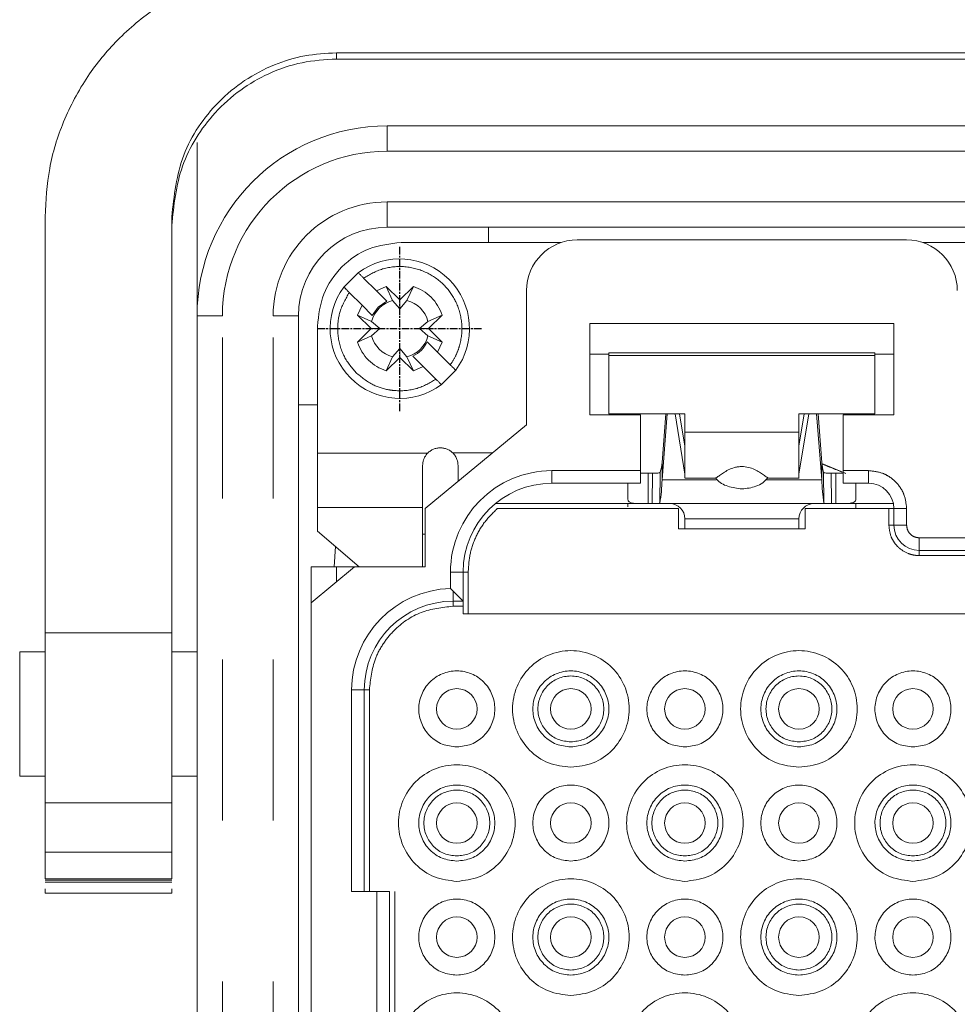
# Model space of a CAD drawing. Header units: millimetres. Extents: x 2665 to 40538, y 289 to 6965.
# Tile 56 of 68: x 10511 to 10585, y 3959 to 4037. Entities that reach past the tile are written whole.
import ezdxf

# ---------------------------------------------------------------- set-up
doc = ezdxf.new("R2010")
doc.units = ezdxf.units.MM
doc.header["$LTSCALE"] = 10
for name, pattern in [('AM_ISO08W050x2', [9, 6, -0.75, 1.5, -0.75]), ('CENTER2', [1.125, 0.75, -0.125, 0.125, -0.125]), ('PHANTOM', [12.7, 6.35, -1.27, 1.27, -1.27, 1.27, -1.27])]:
    doc.linetypes.add(name, pattern=pattern)
doc.layers.add('CEN', color=1, linetype='CENTER2', lineweight=25)
doc.layers.add('LineThick', color=7, linetype='Continuous', lineweight=13)

# ---------------------------------------------------------------- blocks, each defined once
blk = doc.blocks.new('ADSFASDF')
at = {"layer": 'CEN', "linetype": 'AM_ISO08W050x2', "ltscale": 0.01}
for p, q in [((5733.174, -11481.647), (5733.174, -11468.65)), ((5726.675, -11475.149), (5739.672, -11475.149))]:
    blk.add_line(p, q, dxfattribs=at)
blk = doc.blocks.new('VIEW CCC')
at = {"color": 7, "linetype": 'Continuous', "lineweight": 15}
for p, q in [((53852.544, 1218.738), (53916.544, 1218.738)), ((53852.544, 1218.251), (53916.544, 1218.251)), ((53856.544, 1212.98), (53912.544, 1212.98)), ((53841.544, 1197.98), (53841.544, 1211.667)), ((53829.544, 1205.807), (53829.544, 1172.974)), ((53839.544, 1172.974), (53839.544, 1205.807)), ((53912.544, 1204.98), (53856.544, 1204.98)), ((53864.544, 1203.78), (53864.544, 1204.98)), ((53897.544, 1203.98), (53871.544, 1203.98)), ((53870.244, 1203.78), (53857.644, 1203.78)), ((53870.244, 1203.763), (53870.244, 1203.78)), ((53898.844, 1203.78), (53898.844, 1203.763)), ((53911.444, 1203.78), (53898.844, 1203.78)), ((53853.131, 1200.262), (53854.262, 1201.393)), ((53854.692, 1200.964), (53855.701, 1199.955)), ((53855.701, 1199.955), (53856.474, 1200.312)), ((53856.474, 1200.312), (53857.544, 1199.243)), ((53856.474, 1200.312), (53856.98, 1199.204)), ((53857.544, 1199.243), (53858.614, 1200.312)), ((53858.108, 1199.204), (53858.614, 1200.312)), ((53854.569, 1198.823), (53853.56, 1199.832)), ((53855.701, 1199.955), (53856.508, 1199.148)), ((53867.544, 1199.98), (53867.544, 1189.38)), ((53854.212, 1198.05), (53854.569, 1198.823)), ((53855.376, 1198.016), (53854.569, 1198.823)), ((53855.845, 1198.679), (53855.376, 1198.016)), ((53856.508, 1199.148), (53855.845, 1198.679)), ((53856.98, 1199.204), (53857.544, 1198.543)), ((53857.544, 1199.243), (53857.544, 1198.543)), ((53857.544, 1198.543), (53858.108, 1199.204)), ((53841.544, 1081.98), (53841.544, 1197.98)), ((53849.544, 1197.98), (53849.544, 1081.98)), ((53855.282, 1196.98), (53854.212, 1198.05)), ((53855.32, 1197.544), (53854.212, 1198.05)), ((53860.877, 1198.05), (53859.768, 1197.544)), ((53860.877, 1198.05), (53859.807, 1196.98)), ((53851.044, 1187.162), (53851.044, 1197.18)), ((53854.212, 1195.91), (53855.282, 1196.98)), ((53855.282, 1196.98), (53855.981, 1196.98)), ((53855.981, 1196.98), (53855.32, 1197.544)), ((53855.32, 1196.416), (53855.981, 1196.98)), ((53859.768, 1197.544), (53859.107, 1196.98)), ((53859.107, 1196.98), (53859.768, 1196.416)), ((53859.807, 1196.98), (53859.107, 1196.98)), ((53859.807, 1196.98), (53860.877, 1195.91)), ((53872.544, 1197.38), (53896.544, 1197.38)), ((53872.544, 1190.18), (53872.544, 1197.38)), ((53896.544, 1197.38), (53896.544, 1190.18)), ((53854.212, 1195.91), (53855.32, 1196.416)), ((53859.768, 1196.416), (53860.877, 1195.91)), ((53857.544, 1195.417), (53856.98, 1194.756)), ((53857.544, 1194.717), (53857.544, 1195.417)), ((53858.108, 1194.756), (53857.544, 1195.417)), ((53859.712, 1195.943), (53860.519, 1195.136)), ((53860.877, 1195.91), (53860.519, 1195.136)), ((53856.98, 1194.756), (53856.474, 1193.647)), ((53857.544, 1194.717), (53856.474, 1193.647)), ((53858.614, 1193.647), (53857.544, 1194.717)), ((53858.614, 1193.647), (53858.108, 1194.756)), ((53859.388, 1194.005), (53858.581, 1194.812)), ((53860.519, 1195.136), (53861.528, 1194.127)), ((53872.544, 1194.98), (53874.044, 1194.98)), ((53874.044, 1194.96), (53872.544, 1194.96)), ((53874.044, 1195.082), (53874.044, 1194.852)), ((53874.044, 1195.082), (53895.044, 1195.082)), ((53874.044, 1190.273), (53874.044, 1194.852)), ((53874.044, 1194.852), (53895.044, 1194.852)), ((53895.044, 1195.082), (53895.044, 1194.852)), ((53895.044, 1194.98), (53896.544, 1194.98)), ((53896.544, 1194.96), (53895.044, 1194.96)), ((53895.044, 1194.852), (53895.044, 1190.273)), ((53859.388, 1194.005), (53858.614, 1193.647)), ((53860.397, 1192.996), (53859.388, 1194.005)), ((53861.958, 1193.698), (53860.826, 1192.566)), ((53849.544, 1190.98), (53851.044, 1190.98)), ((53876.544, 1190.18), (53872.544, 1190.18)), ((53880.044, 1190.273), (53874.044, 1190.273)), ((53875.544, 1190.18), (53875.544, 1190.273)), ((53876.544, 1185.78), (53876.544, 1190.18)), ((53878.24, 1185.056), (53878.645, 1190.273)), ((53878.538, 1190.273), (53878.24, 1186.433)), ((53879.268, 1190.273), (53880.044, 1185.492)), ((53880.043, 1187.709), (53879.627, 1190.273)), ((53880.044, 1188.808), (53880.044, 1190.273)), ((53895.044, 1190.273), (53889.044, 1190.273)), ((53889.044, 1190.273), (53889.044, 1188.808)), ((53889.044, 1185.492), (53889.82, 1190.273)), ((53889.462, 1190.273), (53889.046, 1187.709)), ((53890.443, 1190.273), (53890.849, 1185.056)), ((53890.849, 1186.433), (53890.55, 1190.273)), ((53892.544, 1190.18), (53892.544, 1185.78)), ((53896.544, 1190.18), (53892.544, 1190.18)), ((53893.544, 1190.273), (53893.544, 1190.18)), ((53867.544, 1189.38), (53859.544, 1182.78)), ((53851.044, 1182.88), (53851.044, 1187.162)), ((53859.344, 1182.88), (53859.344, 1186.18)), ((53878.24, 1186.433), (53878.24, 1185.056)), ((53880.044, 1186.596), (53880.044, 1185.492)), ((53889.044, 1185.492), (53889.044, 1186.596)), ((53890.849, 1186.433), (53890.849, 1185.056)), ((53876.544, 1184.78), (53876.544, 1185.78)), ((53877.144, 1185.58), (53877.5, 1185.58)), ((53891.589, 1185.58), (53891.944, 1185.58)), ((53892.544, 1185.78), (53892.544, 1184.78)), ((53869.544, 1184.78), (53876.544, 1184.78)), ((53880.037, 1185.192), (53882.46, 1185.192)), ((53886.634, 1185.192), (53889.052, 1185.192)), ((53892.544, 1184.78), (53894.544, 1184.78)), ((53865.09, 1183.18), (53877.144, 1183.18)), ((53877.471, 1183.18), (53877.144, 1183.18)), ((53891.618, 1183.18), (53877.471, 1183.18)), ((53891.944, 1183.18), (53891.618, 1183.18)), ((53891.944, 1183.18), (53896.504, 1183.18)), ((53851.044, 1182.88), (53851.044, 1181.014)), ((53859.344, 1178.18), (53859.344, 1182.88)), ((53859.544, 1182.78), (53859.544, 1178.18)), ((53865.236, 1182.78), (53879.544, 1182.78)), ((53879.544, 1182.78), (53879.544, 1181.18)), ((53889.544, 1181.18), (53889.544, 1182.78)), ((53889.544, 1182.78), (53896.144, 1182.78)), ((53896.144, 1182.78), (53896.544, 1182.78)), ((53896.544, 1182.78), (53896.544, 1181.48)), ((53880.044, 1181.98), (53880.044, 1181.18)), ((53889.044, 1181.18), (53889.044, 1181.98)), ((53851.044, 1181.014), (53854.344, 1178.18)), ((53859.344, 1180.78), (53859.544, 1180.78)), ((53879.544, 1181.18), (53889.544, 1181.18)), ((53880.044, 1181.18), (53889.044, 1181.18)), ((53852.462, 1179.796), (53852.358, 1178.18)), ((53898.544, 1179.48), (53903.544, 1179.48)), ((53850.544, 1175.355), (53853.968, 1178.18)), ((53852.544, 1178.18), (53850.544, 1178.18)), ((53850.544, 1178.18), (53850.544, 1175.355)), ((53853.968, 1178.18), (53852.544, 1178.18)), ((53859.544, 1178.18), (53853.968, 1178.18)), ((53862.544, 1175.48), (53862.544, 1177.78)), ((53850.544, 1104.605), (53850.544, 1175.355)), ((53861.744, 1175.48), (53862.544, 1175.48)), ((53862.544, 1174.48), (53862.544, 1175.08)), ((53906.544, 1174.48), (53862.544, 1174.48)), ((53829.544, 1172.974), (53839.544, 1172.974)), ((53829.544, 1172.974), (53829.544, 1159.585)), ((53839.544, 1172.974), (53839.544, 1159.585)), ((53829.544, 1171.48), (53827.544, 1171.48)), ((53827.544, 1161.68), (53827.544, 1171.48)), ((53841.544, 1171.48), (53839.544, 1171.48)), ((53854.744, 1152.58), (53854.744, 1168.48)), ((53827.544, 1161.68), (53829.544, 1161.68)), ((53839.544, 1161.68), (53841.544, 1161.68)), ((53829.544, 1159.585), (53839.544, 1159.585)), ((53839.544, 1155.676), (53829.544, 1155.676)), ((53829.544, 1153.583), (53839.544, 1153.583)), ((53829.544, 1153.583), (53829.544, 1153.567)), ((53839.544, 1153.567), (53829.544, 1153.567)), ((53839.544, 1153.478), (53829.544, 1153.478)), ((53839.544, 1153.567), (53839.544, 1153.583)), ((53839.544, 1153.327), (53829.544, 1153.327)), ((53829.544, 1152.456), (53829.544, 1152.778)), ((53839.544, 1152.778), (53839.544, 1152.456)), ((53839.544, 1152.456), (53829.544, 1152.456)), ((53855.744, 1152.58), (53853.744, 1152.58)), ((53856.744, 1127.38), (53856.744, 1152.58))]:
    blk.add_line(p, q, dxfattribs=at)
at = {"color": 8, "linetype": 'PHANTOM', "lineweight": 0}
for p, q in [((53852.544, 1218.738), (53852.544, 1218.251)), ((53856.544, 1210.98), (53856.544, 1212.98)), ((53912.544, 1210.98), (53856.544, 1210.98)), ((53856.544, 1204.98), (53856.544, 1206.98)), ((53856.544, 1206.98), (53912.544, 1206.98)), ((53843.544, 1197.98), (53841.544, 1197.98)), ((53843.544, 1081.98), (53843.544, 1197.98)), ((53847.544, 1081.98), (53847.544, 1197.98)), ((53847.544, 1197.98), (53849.544, 1197.98)), ((53880.044, 1188.808), (53889.044, 1188.808)), ((53859.743, 1187.16), (53851.044, 1187.162)), ((53861.728, 1187.178), (53864.878, 1187.18)), ((53890.862, 1186.337), (53892.694, 1185.591)), ((53869.544, 1185.78), (53876.544, 1185.78)), ((53869.544, 1185.78), (53869.544, 1184.78)), ((53877.144, 1185.58), (53877.144, 1183.18)), ((53877.471, 1183.18), (53877.5, 1185.58)), ((53878.07, 1183.217), (53878.099, 1185.654)), ((53890.99, 1185.654), (53891.019, 1183.217)), ((53891.589, 1185.58), (53891.618, 1183.18)), ((53891.944, 1183.18), (53891.944, 1185.58)), ((53892.544, 1185.78), (53894.544, 1185.78)), ((53894.544, 1185.78), (53894.544, 1184.78)), ((53878.24, 1185.056), (53882.506, 1185.056)), ((53886.438, 1185.056), (53890.849, 1185.056)), ((53859.344, 1182.88), (53851.044, 1182.88)), ((53896.144, 1181.48), (53896.144, 1182.78)), ((53897.544, 1182.78), (53896.544, 1182.78)), ((53897.544, 1182.78), (53897.544, 1181.48)), ((53880.044, 1181.98), (53889.044, 1181.98)), ((53896.544, 1181.48), (53896.144, 1181.48)), ((53897.544, 1181.48), (53896.544, 1181.48)), ((53898.544, 1180.48), (53903.544, 1180.48)), ((53898.544, 1179.48), (53898.544, 1180.48)), ((53898.544, 1179.08), (53898.544, 1179.48)), ((53898.544, 1179.08), (53903.544, 1179.08)), ((53852.544, 1177.005), (53852.544, 1178.18)), ((53861.544, 1176.477), (53861.544, 1177.78)), ((53861.544, 1177.78), (53862.544, 1177.78)), ((53862.544, 1177.78), (53862.944, 1177.78)), ((53862.944, 1174.48), (53862.944, 1177.78)), ((53861.744, 1175.48), (53861.744, 1176.28)), ((53861.744, 1175.08), (53861.744, 1175.48)), ((53861.744, 1175.08), (53862.544, 1175.08)), ((53853.744, 1168.48), (53854.744, 1168.48)), ((53853.744, 1152.58), (53853.744, 1168.48)), ((53854.744, 1168.48), (53855.144, 1168.48)), ((53855.144, 1168.48), (53855.144, 1152.58)), ((53855.744, 1127.38), (53855.744, 1152.58)), ((53857.144, 1152.58), (53857.144, 1127.38))]:
    blk.add_line(p, q, dxfattribs=at)
at = {"color": 7, "linetype": 'Continuous', "lineweight": 15, "flags": 128}
blk.add_lwpolyline([(53861.744, 1176.28), (53861.931, 1176.093), (53862.103, 1175.921), (53862.253, 1175.771), (53862.377, 1175.647), (53862.469, 1175.555), (53862.525, 1175.499), (53862.544, 1175.48)], dxfattribs=at)
at = {"color": 7, "linetype": 'Continuous', "lineweight": 15}
for centre in [(53862.044, 1166.98), (53871.044, 1166.98), (53880.044, 1166.98), (53889.044, 1166.98), (53898.044, 1166.98), (53862.044, 1157.98), (53871.044, 1157.98), (53880.044, 1157.98), (53889.044, 1157.98), (53898.044, 1157.98), (53862.044, 1148.98), (53871.044, 1148.98), (53880.044, 1148.98), (53889.044, 1148.98), (53898.044, 1148.98)]:
    blk.add_circle(centre, 1.6, dxfattribs=at)
for centre, radius, start, end in [((53856.544, 1197.98), 15, 90, 180), ((53856.544, 1197.98), 7, 90, 180), ((53871.544, 1199.98), 4, 90, 180), ((53897.544, 1199.98), 4, 0, 90), ((53857.544, 1196.98), 5.5, 323.3636, 126.6364), ((53857.544, 1196.98), 5.5, 143.3636, 306.6364), ((53857.544, 1196.98), 2.294, 104.23528, 165.76472), ((53857.544, 1196.98), 2.294, 14.23528, 75.76472), ((53857.544, 1196.98), 2.294, 194.23528, 255.76472), ((53857.544, 1196.98), 2.294, 284.23528, 345.76472), ((53874.259, 1186.753), 3.994, 344.03427, 355.40314), ((53894.829, 1186.753), 3.994, 184.59686, 195.96573), ((53869.544, 1177.78), 7, 90, 180), ((53865.752, 1185.286), 12.49, 350.46908, 358.94725), ((53903.337, 1185.286), 12.49, 181.05275, 189.53092), ((53894.544, 1182.78), 2, 0, 90), ((53878.844, 1181.98), 1.2, 0, 90), ((53890.244, 1181.98), 1.2, 90, 180), ((53898.544, 1181.48), 2, 180, 270), ((53861.744, 1168.48), 7, 90, 180)]:
    blk.add_arc(centre, radius, start, end, dxfattribs=at)
at = {"color": 8, "linetype": 'PHANTOM', "lineweight": 0}
for centre, radius, start in [((53856.544, 1197.98), 13, 90), ((53856.544, 1197.98), 9, 90), ((53869.544, 1177.78), 8, 90), ((53861.744, 1168.48), 8, 91.43254)]:
    blk.add_arc(centre, radius, start, 180, dxfattribs=at)
blk.add_ellipse((53894.309, 1190.98), major_axis=(32.881, -13.066), ratio=0.158979, start_param=4.670745, end_param=4.727634, dxfattribs=at)
at = {"color": 7, "linetype": 'Continuous', "lineweight": 15}
for points, knots in [([(53849.544, 1225.701), (53848.219, 1225.625), (53845.549, 1225.472), (53841.746, 1224.259), (53838.83, 1222.694), (53836.723, 1221.12), (53834.822, 1219.376), (53832.743, 1216.834), (53830.927, 1213.404), (53829.759, 1209.639), (53829.616, 1207.085), (53829.544, 1205.807)], [0, 0, 0, 0, 0.123981, 0.249873, 0.37168, 0.435736, 0.500059, 0.618293, 0.750024, 0.874909, 1, 1, 1, 1]), ([(53839.544, 1205.807), (53839.73, 1207.467), (53840.101, 1210.786), (53842.578, 1214.399), (53845.237, 1216.62), (53847.563, 1217.834), (53850.028, 1218.602), (53851.707, 1218.693), (53852.544, 1218.738)], [0, 0, 0, 0, 0.249455, 0.498864, 0.628776, 0.757886, 0.879172, 1, 1, 1, 1]), ([(53839.544, 1205.108), (53839.708, 1206.7), (53840.035, 1209.882), (53842.304, 1213.511), (53844.866, 1215.827), (53847.193, 1217.181), (53849.774, 1218.079), (53851.631, 1218.194), (53852.544, 1218.251)], [0, 0, 0, 0, 0.249786, 0.499352, 0.629462, 0.749739, 0.876994, 1, 1, 1, 1]), ([(53857.644, 1203.78), (53856.779, 1203.681), (53855.05, 1203.482), (53852.868, 1201.956), (53851.342, 1199.774), (53851.143, 1198.045), (53851.044, 1197.18)], [0, 0, 0, 0, 0.2499988, 0.4999992, 0.7499916, 1, 1, 1, 1]), ([(53854.262, 1201.393), (53854.268, 1201.388), (53854.279, 1201.378), (53854.354, 1201.304), (53854.437, 1201.221), (53854.513, 1201.144), (53854.599, 1201.057), (53854.66, 1200.995), (53854.692, 1200.964)], [0, 0, 0, 0, 0.224567, 0.465508, 0.592714, 0.724183, 0.859981, 1, 1, 1, 1]), ([(53853.56, 1199.832), (53853.529, 1199.863), (53853.469, 1199.923), (53853.362, 1200.03), (53853.27, 1200.123), (53853.2, 1200.192), (53853.146, 1200.247), (53853.137, 1200.256), (53853.131, 1200.262)], [0, 0, 0, 0, 0.139061, 0.269069, 0.500909, 0.62811, 0.758394, 1, 1, 1, 1]), ([(53858.614, 1200.312), (53858.872, 1200.21), (53859.388, 1200.004), (53860.04, 1199.475), (53860.569, 1198.824), (53860.774, 1198.308), (53860.877, 1198.05)], [0, 0, 0, 0, 0.249998, 0.499999, 0.750015, 1, 1, 1, 1]), ([(53856.474, 1193.647), (53856.216, 1193.75), (53855.7, 1193.956), (53855.049, 1194.485), (53854.52, 1195.136), (53854.314, 1195.652), (53854.212, 1195.91)], [0, 0, 0, 0, 0.249989, 0.499991, 0.749979, 1, 1, 1, 1]), ([(53858.581, 1194.812), (53858.818, 1194.952), (53859.292, 1195.232), (53859.572, 1195.706), (53859.712, 1195.943)], [0, 0, 0, 0, 0.499982, 1, 1, 1, 1]), ([(53861.528, 1194.127), (53861.559, 1194.096), (53861.62, 1194.036), (53861.726, 1193.93), (53861.819, 1193.837), (53861.888, 1193.767), (53861.943, 1193.713), (53861.952, 1193.704), (53861.958, 1193.698)], [0, 0, 0, 0, 0.139054, 0.2691299, 0.5009022, 0.6281543, 0.7584214, 1, 1, 1, 1]), ([(53860.826, 1192.566), (53860.821, 1192.571), (53860.809, 1192.582), (53860.735, 1192.656), (53860.652, 1192.739), (53860.576, 1192.816), (53860.489, 1192.903), (53860.428, 1192.964), (53860.397, 1192.996)], [0, 0, 0, 0, 0.2246, 0.465498, 0.592777, 0.724274, 0.859995, 1, 1, 1, 1]), ([(53880.044, 1188.808), (53880.044, 1188.502), (53880.044, 1187.889), (53880.044, 1187.045), (53880.044, 1186.316), (53880.044, 1185.739), (53880.044, 1185.361), (53880.044, 1185.184), (53880.044, 1185.21), (53880.044, 1185.216)], [0, 0, 0, 0, 0.157565, 0.315145, 0.472708, 0.630286, 0.78784, 0.945416, 1, 1, 1, 1]), ([(53889.044, 1185.216), (53889.044, 1185.21), (53889.044, 1185.184), (53889.044, 1185.361), (53889.044, 1185.739), (53889.044, 1186.316), (53889.044, 1187.045), (53889.044, 1187.889), (53889.044, 1188.502), (53889.044, 1188.808)], [0, 0, 0, 0, 0.054584, 0.21216, 0.369714, 0.527292, 0.684855, 0.842435, 1, 1, 1, 1]), ([(53880.044, 1187.602), (53880.044, 1187.601), (53880.044, 1187.599), (53880.044, 1187.667), (53880.044, 1187.709)], [0, 0, 0, 0, 0.395242, 1, 1, 1, 1]), ([(53889.045, 1187.709), (53889.045, 1187.667), (53889.045, 1187.599), (53889.045, 1187.601), (53889.045, 1187.602)], [0, 0, 0, 0, 0.604758, 1, 1, 1, 1]), ([(53859.344, 1186.18), (53859.358, 1186.33), (53859.386, 1186.63), (53859.564, 1186.96), (53859.705, 1187.116), (53859.744, 1187.159)], [0, 0, 0, 0, 0.419455, 0.839222, 1, 1, 1, 1]), ([(53859.744, 1187.159), (53859.813, 1187.222), (53859.95, 1187.347), (53860.199, 1187.478), (53860.466, 1187.564), (53860.651, 1187.574), (53860.744, 1187.58)], [0, 0, 0, 0, 0.249981, 0.499985, 0.74999, 1, 1, 1, 1]), ([(53860.744, 1187.58), (53860.835, 1187.575), (53861.017, 1187.564), (53861.278, 1187.482), (53861.522, 1187.357), (53861.659, 1187.237), (53861.727, 1187.177)], [0, 0, 0, 0, 0.250012, 0.500016, 0.750027, 1, 1, 1, 1]), ([(53861.728, 1187.178), (53861.796, 1187.101), (53861.933, 1186.947), (53862.1, 1186.608), (53862.127, 1186.343), (53862.144, 1186.18)], [0, 0, 0, 0, 0.276209, 0.552006, 1, 1, 1, 1]), ([(53862.144, 1186.18), (53862.144, 1185.743), (53862.144, 1185.281), (53862.144, 1184.943), (53862.144, 1184.925)], [0, 0, 0, 0, 0.9454775, 1, 1, 1, 1]), ([(53882.46, 1185.199), (53882.486, 1185.206), (53882.541, 1185.221), (53882.755, 1185.382), (53883.061, 1185.6), (53883.453, 1185.839), (53883.867, 1186.01), (53884.247, 1186.093), (53884.446, 1186.101), (53884.544, 1186.105)], [0, 0, 0, 0, 0.170729, 0.355044, 0.524775, 0.681867, 0.84144, 0.921437, 1, 1, 1, 1]), ([(53884.544, 1186.105), (53884.722, 1186.09), (53885.081, 1186.06), (53885.552, 1185.877), (53885.947, 1185.656), (53886.275, 1185.424), (53886.531, 1185.233), (53886.599, 1185.206), (53886.634, 1185.193)], [0, 0, 0, 0, 0.141542, 0.28648, 0.437059, 0.601129, 0.798173, 1, 1, 1, 1]), ([(53877.144, 1185.58), (53876.951, 1185.58), (53876.743, 1185.579), (53876.557, 1185.582), (53876.544, 1185.583)], [0, 0, 0, 0, 0.934123, 1, 1, 1, 1]), ([(53878.099, 1185.654), (53878.084, 1185.638), (53878.055, 1185.604), (53877.925, 1185.584), (53877.778, 1185.581), (53877.638, 1185.58), (53877.548, 1185.58), (53877.5, 1185.58)], [0, 0, 0, 0, 0.241376, 0.498944, 0.695521, 0.837234, 1, 1, 1, 1]), ([(53891.589, 1185.58), (53891.541, 1185.58), (53891.451, 1185.58), (53891.31, 1185.581), (53891.163, 1185.585), (53891.034, 1185.604), (53891.004, 1185.638), (53890.99, 1185.654)], [0, 0, 0, 0, 0.1627024, 0.3043576, 0.5010737, 0.7586135, 1, 1, 1, 1]), ([(53891.944, 1185.58), (53892.136, 1185.579), (53892.354, 1185.577), (53892.549, 1185.584), (53892.572, 1185.585)], [0, 0, 0, 0, 0.881674, 1, 1, 1, 1]), ([(53875.544, 1183.514), (53875.544, 1183.693), (53875.544, 1184.008), (53875.544, 1184.547), (53875.544, 1184.78)], [0, 0, 0, 0, 0.568732, 1, 1, 1, 1]), ([(53882.458, 1185.213), (53882.486, 1185.175), (53882.717, 1184.855), (53883.452, 1184.474), (53884.169, 1184.383), (53884.544, 1184.335)], [0, 0, 0, 0, 0.061553, 0.509231, 1, 1, 1, 1]), ([(53884.544, 1184.335), (53884.921, 1184.378), (53885.501, 1184.444), (53886.207, 1184.798), (53886.486, 1185.085), (53886.622, 1185.226)], [0, 0, 0, 0, 0.485877, 0.748029, 1, 1, 1, 1]), ([(53893.544, 1184.78), (53893.544, 1184.547), (53893.544, 1184.008), (53893.544, 1183.693), (53893.544, 1183.514)], [0, 0, 0, 0, 0.431268, 1, 1, 1, 1]), ([(53877.144, 1183.18), (53876.93, 1183.179), (53876.61, 1183.179), (53876.236, 1183.187), (53875.989, 1183.206), (53875.782, 1183.246), (53875.592, 1183.328), (53875.563, 1183.441), (53875.544, 1183.514)], [0, 0, 0, 0, 0.2498681, 0.3723108, 0.4998591, 0.6320517, 0.7652169, 1, 1, 1, 1]), ([(53875.544, 1182.921), (53875.544, 1182.959), (53875.544, 1183.15), (53875.544, 1183.167), (53875.544, 1183.18)], [0, 0, 0, 0, 0.197817, 1, 1, 1, 1]), ([(53877.471, 1183.18), (53877.52, 1183.18), (53877.613, 1183.18), (53877.757, 1183.18), (53877.906, 1183.182), (53878.035, 1183.192), (53878.058, 1183.209), (53878.07, 1183.217)], [0, 0, 0, 0, 0.162697, 0.3047055, 0.5013223, 0.7570481, 1, 1, 1, 1]), ([(53891.019, 1183.217), (53891.03, 1183.209), (53891.053, 1183.192), (53891.182, 1183.182), (53891.331, 1183.18), (53891.475, 1183.18), (53891.568, 1183.18), (53891.618, 1183.18)], [0, 0, 0, 0, 0.243, 0.499119, 0.695468, 0.837376, 1, 1, 1, 1]), ([(53893.544, 1183.514), (53893.525, 1183.441), (53893.495, 1183.328), (53893.305, 1183.246), (53893.068, 1183.2), (53892.74, 1183.183), (53892.341, 1183.179), (53892.077, 1183.18), (53891.944, 1183.18)], [0, 0, 0, 0, 0.2361791, 0.368858, 0.5002279, 0.6892883, 0.8444798, 1, 1, 1, 1]), ([(53893.544, 1183.18), (53893.544, 1183.159), (53893.544, 1183.126), (53893.544, 1182.872), (53893.544, 1182.78)], [0, 0, 0, 0, 0.636318, 1, 1, 1, 1]), ([(53861.544, 1176.477), (53861.546, 1176.475), (53861.614, 1176.41), (53861.68, 1176.344), (53861.744, 1176.28)], [0, 0, 0, 0, 0.03164, 1, 1, 1, 1]), ([(53862.544, 1175.08), (53862.544, 1175.132), (53862.544, 1175.237), (53862.544, 1175.369), (53862.544, 1175.462), (53862.544, 1175.474), (53862.544, 1175.48)], [0, 0, 0, 0, 0.2499758, 0.5001138, 0.7499869, 1, 1, 1, 1]), ([(53871.044, 1162.38), (53871.646, 1162.449), (53872.85, 1162.587), (53874.382, 1163.651), (53875.405, 1165.171), (53875.764, 1166.98), (53875.405, 1168.786), (53874.382, 1170.317), (53872.85, 1171.34), (53871.044, 1171.699), (53869.238, 1171.34), (53867.707, 1170.317), (53866.684, 1168.786), (53866.324, 1166.98), (53866.684, 1165.171), (53867.707, 1163.651), (53869.238, 1162.587), (53870.442, 1162.449), (53871.044, 1162.38)], [0, 0, 0, 0, 0.0625, 0.125001, 0.187502, 0.250002, 0.312499, 0.375, 0.4375, 0.5, 0.5625, 0.625001, 0.687502, 0.749998, 0.812499, 0.875, 0.937501, 1, 1, 1, 1]), ([(53889.044, 1162.38), (53889.646, 1162.449), (53890.85, 1162.587), (53892.382, 1163.651), (53893.405, 1165.171), (53893.764, 1166.98), (53893.405, 1168.786), (53892.382, 1170.317), (53890.85, 1171.34), (53889.044, 1171.699), (53887.238, 1171.34), (53885.707, 1170.317), (53884.684, 1168.786), (53884.325, 1166.98), (53884.684, 1165.171), (53885.707, 1163.651), (53887.238, 1162.587), (53888.442, 1162.449), (53889.044, 1162.38)], [0, 0, 0, 0, 0.062499, 0.125, 0.187501, 0.250002, 0.312498, 0.374999, 0.4375, 0.5, 0.5625, 0.625, 0.687501, 0.749998, 0.812498, 0.874999, 0.9375, 1, 1, 1, 1]), ([(53862.044, 1163.98), (53862.437, 1164.025), (53863.222, 1164.115), (53864.221, 1164.809), (53864.888, 1165.8), (53865.122, 1166.98), (53864.888, 1168.158), (53864.221, 1169.156), (53863.222, 1169.824), (53862.044, 1170.058), (53860.866, 1169.824), (53859.868, 1169.156), (53859.2, 1168.158), (53858.966, 1166.98), (53859.2, 1165.8), (53859.868, 1164.809), (53860.866, 1164.115), (53861.652, 1164.025), (53862.044, 1163.98)], [0, 0, 0, 0, 0.0625, 0.125002, 0.187501, 0.250003, 0.3125, 0.374998, 0.437501, 0.500001, 0.5625, 0.625002, 0.6875, 0.749997, 0.8125, 0.874998, 0.937501, 1, 1, 1, 1]), ([(53871.044, 1163.98), (53870.652, 1164.025), (53869.866, 1164.115), (53868.868, 1164.809), (53868.2, 1165.8), (53867.966, 1166.98), (53868.2, 1168.158), (53868.868, 1169.156), (53869.866, 1169.824), (53871.044, 1170.058), (53872.222, 1169.824), (53873.221, 1169.156), (53873.888, 1168.158), (53874.122, 1166.98), (53873.888, 1165.8), (53873.221, 1164.809), (53872.222, 1164.115), (53871.437, 1164.025), (53871.044, 1163.98)], [0, 0, 0, 0, 0.062499, 0.125002, 0.1875, 0.250003, 0.312499, 0.374997, 0.4375, 0.499999, 0.562499, 0.625002, 0.6875, 0.749996, 0.812499, 0.874997, 0.9375, 1, 1, 1, 1]), ([(53880.044, 1163.98), (53880.437, 1164.025), (53881.222, 1164.115), (53882.221, 1164.809), (53882.888, 1165.8), (53883.122, 1166.98), (53882.888, 1168.158), (53882.221, 1169.156), (53881.222, 1169.824), (53880.044, 1170.058), (53878.866, 1169.824), (53877.868, 1169.156), (53877.2, 1168.158), (53876.966, 1166.98), (53877.2, 1165.8), (53877.868, 1164.809), (53878.866, 1164.115), (53879.652, 1164.025), (53880.044, 1163.98)], [0, 0, 0, 0, 0.062499, 0.125002, 0.1875, 0.250003, 0.3125, 0.374999, 0.437501, 0.5, 0.562499, 0.625002, 0.6875, 0.749997, 0.8125, 0.874998, 0.937501, 1, 1, 1, 1]), ([(53889.044, 1163.98), (53888.652, 1164.025), (53887.866, 1164.115), (53886.868, 1164.809), (53886.2, 1165.8), (53885.966, 1166.98), (53886.2, 1168.158), (53886.868, 1169.156), (53887.866, 1169.824), (53889.044, 1170.058), (53890.222, 1169.824), (53891.221, 1169.156), (53891.888, 1168.158), (53892.122, 1166.98), (53891.888, 1165.8), (53891.221, 1164.809), (53890.222, 1164.115), (53889.437, 1164.025), (53889.044, 1163.98)], [0, 0, 0, 0, 0.0625, 0.125003, 0.187501, 0.250004, 0.3125, 0.374998, 0.437501, 0.500001, 0.5625, 0.625003, 0.687501, 0.749997, 0.8125, 0.874998, 0.937501, 1, 1, 1, 1]), ([(53898.044, 1163.98), (53898.437, 1164.025), (53899.222, 1164.115), (53900.221, 1164.809), (53900.888, 1165.8), (53901.122, 1166.98), (53900.888, 1168.158), (53900.221, 1169.156), (53899.222, 1169.824), (53898.044, 1170.058), (53896.866, 1169.824), (53895.868, 1169.156), (53895.2, 1168.158), (53894.966, 1166.98), (53895.2, 1165.8), (53895.868, 1164.809), (53896.866, 1164.115), (53897.652, 1164.025), (53898.044, 1163.98)], [0, 0, 0, 0, 0.062499, 0.125002, 0.1875, 0.250003, 0.312499, 0.374997, 0.4375, 0.499999, 0.562499, 0.625002, 0.6875, 0.749996, 0.812499, 0.874997, 0.9375, 1, 1, 1, 1]), ([(53871.044, 1164.38), (53870.704, 1164.419), (53870.023, 1164.497), (53869.158, 1165.098), (53868.58, 1165.958), (53868.377, 1166.98), (53868.58, 1168.001), (53869.158, 1168.866), (53870.023, 1169.444), (53871.044, 1169.647), (53872.065, 1169.444), (53872.931, 1168.866), (53873.509, 1168.001), (53873.712, 1166.98), (53873.509, 1165.958), (53872.931, 1165.098), (53872.065, 1164.497), (53871.385, 1164.419), (53871.044, 1164.38)], [0, 0, 0, 0, 0.062499, 0.124999, 0.1875, 0.250003, 0.3125, 0.375, 0.4375, 0.5, 0.562499, 0.624999, 0.6875, 0.749996, 0.8125, 0.875001, 0.937501, 1, 1, 1, 1]), ([(53889.044, 1164.38), (53888.704, 1164.419), (53888.023, 1164.497), (53887.158, 1165.098), (53886.58, 1165.958), (53886.377, 1166.98), (53886.58, 1168.001), (53887.158, 1168.866), (53888.023, 1169.444), (53889.044, 1169.647), (53890.065, 1169.444), (53890.931, 1168.866), (53891.509, 1168.001), (53891.712, 1166.98), (53891.509, 1165.958), (53890.931, 1165.098), (53890.065, 1164.497), (53889.385, 1164.419), (53889.044, 1164.38)], [0, 0, 0, 0, 0.062499, 0.124999, 0.1875, 0.250004, 0.3125, 0.375001, 0.437501, 0.5, 0.5625, 0.625, 0.6875, 0.749997, 0.8125, 0.875001, 0.937501, 1, 1, 1, 1]), ([(53862.044, 1153.38), (53862.646, 1153.449), (53863.85, 1153.587), (53865.382, 1154.651), (53866.405, 1156.171), (53866.764, 1157.98), (53866.405, 1159.786), (53865.382, 1161.317), (53863.85, 1162.34), (53862.044, 1162.7), (53860.238, 1162.34), (53858.707, 1161.317), (53857.684, 1159.786), (53857.324, 1157.98), (53857.684, 1156.171), (53858.707, 1154.651), (53860.238, 1153.587), (53861.442, 1153.449), (53862.044, 1153.38)], [0, 0, 0, 0, 0.062501, 0.125002, 0.187499, 0.25, 0.3125, 0.375002, 0.4375, 0.500001, 0.562501, 0.624999, 0.6875, 0.750001, 0.812502, 0.874999, 0.9375, 1, 1, 1, 1]), ([(53880.044, 1153.38), (53880.646, 1153.449), (53881.85, 1153.587), (53883.382, 1154.651), (53884.405, 1156.171), (53884.764, 1157.98), (53884.405, 1159.786), (53883.382, 1161.317), (53881.85, 1162.34), (53880.044, 1162.7), (53878.238, 1162.34), (53876.707, 1161.317), (53875.684, 1159.786), (53875.325, 1157.98), (53875.684, 1156.171), (53876.707, 1154.651), (53878.238, 1153.587), (53879.442, 1153.449), (53880.044, 1153.38)], [0, 0, 0, 0, 0.062501, 0.125001, 0.187499, 0.249999, 0.3125, 0.375001, 0.437499, 0.5, 0.562501, 0.624999, 0.6875, 0.750001, 0.812501, 0.874999, 0.937499, 1, 1, 1, 1]), ([(53898.044, 1153.38), (53898.646, 1153.449), (53899.85, 1153.587), (53901.382, 1154.651), (53902.405, 1156.171), (53902.764, 1157.98), (53902.405, 1159.786), (53901.382, 1161.317), (53899.85, 1162.34), (53898.044, 1162.7), (53896.238, 1162.34), (53894.707, 1161.317), (53893.684, 1159.786), (53893.325, 1157.98), (53893.684, 1156.171), (53894.707, 1154.651), (53896.238, 1153.587), (53897.442, 1153.449), (53898.044, 1153.38)], [0, 0, 0, 0, 0.0625, 0.125001, 0.187499, 0.249999, 0.3125, 0.375001, 0.437499, 0.499999, 0.5625, 0.624999, 0.6875, 0.75, 0.812501, 0.874999, 0.937499, 1, 1, 1, 1]), ([(53862.044, 1154.98), (53861.652, 1155.025), (53860.866, 1155.115), (53859.868, 1155.809), (53859.201, 1156.8), (53858.966, 1157.98), (53859.2, 1159.158), (53859.868, 1160.156), (53860.866, 1160.824), (53862.044, 1161.058), (53863.222, 1160.824), (53864.221, 1160.156), (53864.888, 1159.158), (53865.122, 1157.98), (53864.888, 1156.8), (53864.221, 1155.809), (53863.222, 1155.115), (53862.437, 1155.025), (53862.044, 1154.98)], [0, 0, 0, 0, 0.0625, 0.124999, 0.187502, 0.249999, 0.312502, 0.375, 0.437499, 0.499999, 0.5625, 0.624999, 0.687497, 0.75, 0.812497, 0.875, 0.937499, 1, 1, 1, 1]), ([(53862.044, 1155.38), (53861.704, 1155.419), (53861.023, 1155.497), (53860.158, 1156.098), (53859.58, 1156.958), (53859.377, 1157.98), (53859.58, 1159.001), (53860.158, 1159.866), (53861.023, 1160.444), (53862.044, 1160.647), (53863.065, 1160.444), (53863.931, 1159.866), (53864.509, 1159.001), (53864.712, 1157.98), (53864.509, 1156.958), (53863.931, 1156.098), (53863.065, 1155.497), (53862.385, 1155.419), (53862.044, 1155.38)], [0, 0, 0, 0, 0.062499, 0.125001, 0.187502, 0.249999, 0.312503, 0.374999, 0.4375, 0.499999, 0.562499, 0.625001, 0.687496, 0.75, 0.812497, 0.874999, 0.9375, 1, 1, 1, 1]), ([(53871.044, 1154.98), (53871.437, 1155.025), (53872.222, 1155.115), (53873.221, 1155.809), (53873.888, 1156.8), (53874.122, 1157.98), (53873.888, 1159.158), (53873.221, 1160.156), (53872.222, 1160.824), (53871.044, 1161.058), (53869.866, 1160.824), (53868.868, 1160.156), (53868.2, 1159.158), (53867.966, 1157.98), (53868.201, 1156.8), (53868.868, 1155.809), (53869.866, 1155.115), (53870.652, 1155.025), (53871.044, 1154.98)], [0, 0, 0, 0, 0.062501, 0.125, 0.187503, 0.25, 0.312503, 0.375001, 0.4375, 0.500001, 0.562501, 0.625, 0.687498, 0.750001, 0.812497, 0.875001, 0.9375, 1, 1, 1, 1]), ([(53880.044, 1154.98), (53879.652, 1155.025), (53878.866, 1155.115), (53877.868, 1155.809), (53877.201, 1156.8), (53876.966, 1157.98), (53877.2, 1159.158), (53877.868, 1160.156), (53878.866, 1160.824), (53880.044, 1161.058), (53881.222, 1160.824), (53882.221, 1160.156), (53882.888, 1159.158), (53883.122, 1157.98), (53882.888, 1156.8), (53882.221, 1155.809), (53881.222, 1155.115), (53880.437, 1155.025), (53880.044, 1154.98)], [0, 0, 0, 0, 0.0625, 0.124999, 0.187503, 0.249999, 0.312502, 0.375, 0.437499, 0.5, 0.5625, 0.624999, 0.687497, 0.75, 0.812497, 0.875001, 0.9375, 1, 1, 1, 1]), ([(53880.044, 1155.38), (53879.704, 1155.419), (53879.023, 1155.497), (53878.158, 1156.098), (53877.58, 1156.958), (53877.377, 1157.98), (53877.58, 1159.001), (53878.158, 1159.866), (53879.023, 1160.444), (53880.044, 1160.647), (53881.065, 1160.444), (53881.931, 1159.866), (53882.509, 1159.001), (53882.712, 1157.98), (53882.509, 1156.958), (53881.931, 1156.098), (53881.065, 1155.497), (53880.385, 1155.419), (53880.044, 1155.38)], [0, 0, 0, 0, 0.0625, 0.125001, 0.187502, 0.249999, 0.312504, 0.374999, 0.4375, 0.5, 0.5625, 0.625001, 0.687496, 0.750001, 0.812498, 0.874999, 0.9375, 1, 1, 1, 1]), ([(53889.044, 1154.98), (53889.437, 1155.025), (53890.222, 1155.115), (53891.221, 1155.809), (53891.888, 1156.8), (53892.122, 1157.98), (53891.888, 1159.158), (53891.221, 1160.156), (53890.222, 1160.824), (53889.044, 1161.058), (53887.866, 1160.824), (53886.868, 1160.156), (53886.2, 1159.158), (53885.966, 1157.98), (53886.2, 1156.8), (53886.868, 1155.809), (53887.866, 1155.115), (53888.652, 1155.025), (53889.044, 1154.98)], [0, 0, 0, 0, 0.0625, 0.124999, 0.187503, 0.249999, 0.312502, 0.375, 0.437499, 0.499999, 0.5625, 0.624999, 0.687497, 0.75, 0.812497, 0.875, 0.937499, 1, 1, 1, 1]), ([(53898.044, 1154.98), (53897.652, 1155.025), (53896.866, 1155.115), (53895.868, 1155.809), (53895.201, 1156.8), (53894.966, 1157.98), (53895.2, 1159.158), (53895.868, 1160.156), (53896.866, 1160.824), (53898.044, 1161.058), (53899.222, 1160.824), (53900.221, 1160.156), (53900.888, 1159.158), (53901.122, 1157.98), (53900.888, 1156.8), (53900.221, 1155.809), (53899.222, 1155.115), (53898.437, 1155.025), (53898.044, 1154.98)], [0, 0, 0, 0, 0.062501, 0.125, 0.187503, 0.25, 0.312503, 0.375001, 0.4375, 0.500001, 0.562501, 0.625, 0.687498, 0.750001, 0.812497, 0.875001, 0.9375, 1, 1, 1, 1]), ([(53898.044, 1155.38), (53897.704, 1155.419), (53897.023, 1155.497), (53896.158, 1156.098), (53895.58, 1156.958), (53895.377, 1157.98), (53895.58, 1159.001), (53896.158, 1159.866), (53897.023, 1160.444), (53898.044, 1160.647), (53899.065, 1160.444), (53899.931, 1159.866), (53900.509, 1159.001), (53900.712, 1157.98), (53900.509, 1156.958), (53899.931, 1156.098), (53899.065, 1155.497), (53898.385, 1155.419), (53898.044, 1155.38)], [0, 0, 0, 0, 0.0625, 0.125001, 0.187503, 0.25, 0.312504, 0.374999, 0.4375, 0.500001, 0.5625, 0.625001, 0.687497, 0.750001, 0.812498, 0.874999, 0.937501, 1, 1, 1, 1]), ([(53829.544, 1155.676), (53829.544, 1156.27), (53829.544, 1157.458), (53829.544, 1158.876), (53829.544, 1159.585)], [0, 0, 0, 0, 0.499998, 1, 1, 1, 1]), ([(53839.544, 1159.585), (53839.544, 1158.876), (53839.544, 1157.458), (53839.544, 1156.27), (53839.544, 1155.676)], [0, 0, 0, 0, 0.500002, 1, 1, 1, 1]), ([(53829.544, 1153.583), (53829.544, 1153.777), (53829.544, 1154.165), (53829.544, 1155.172), (53829.544, 1155.676)], [0, 0, 0, 0, 0.49998, 1, 1, 1, 1]), ([(53839.544, 1155.676), (53839.544, 1155.172), (53839.544, 1154.165), (53839.544, 1153.777), (53839.544, 1153.583)], [0, 0, 0, 0, 0.50002, 1, 1, 1, 1]), ([(53871.044, 1144.38), (53871.646, 1144.449), (53872.85, 1144.587), (53874.382, 1145.651), (53875.405, 1147.171), (53875.764, 1148.98), (53875.405, 1150.786), (53874.382, 1152.317), (53872.85, 1153.34), (53871.044, 1153.699), (53869.238, 1153.34), (53867.707, 1152.317), (53866.684, 1150.786), (53866.324, 1148.98), (53866.684, 1147.171), (53867.707, 1145.651), (53869.238, 1144.587), (53870.442, 1144.449), (53871.044, 1144.38)], [0, 0, 0, 0, 0.0625, 0.125001, 0.187502, 0.250002, 0.312499, 0.375, 0.4375, 0.5, 0.5625, 0.625001, 0.687502, 0.749998, 0.812499, 0.875, 0.937501, 1, 1, 1, 1]), ([(53889.044, 1144.38), (53889.646, 1144.449), (53890.85, 1144.587), (53892.382, 1145.651), (53893.405, 1147.171), (53893.764, 1148.98), (53893.405, 1150.786), (53892.382, 1152.317), (53890.85, 1153.34), (53889.044, 1153.699), (53887.238, 1153.34), (53885.707, 1152.317), (53884.684, 1150.786), (53884.325, 1148.98), (53884.684, 1147.171), (53885.707, 1145.651), (53887.238, 1144.587), (53888.442, 1144.449), (53889.044, 1144.38)], [0, 0, 0, 0, 0.062499, 0.125, 0.187501, 0.250002, 0.312498, 0.374999, 0.4375, 0.5, 0.5625, 0.625, 0.687501, 0.749998, 0.812498, 0.874999, 0.9375, 1, 1, 1, 1]), ([(53856.744, 1152.58), (53856.729, 1152.58), (53856.699, 1152.58), (53856.468, 1152.58), (53856.137, 1152.58), (53855.875, 1152.58), (53855.744, 1152.58)], [0, 0, 0, 0, 0.249985, 0.500021, 0.749989, 1, 1, 1, 1]), ([(53862.044, 1145.98), (53862.437, 1146.025), (53863.222, 1146.115), (53864.221, 1146.809), (53864.888, 1147.8), (53865.122, 1148.98), (53864.888, 1150.158), (53864.221, 1151.156), (53863.222, 1151.824), (53862.044, 1152.058), (53860.866, 1151.824), (53859.868, 1151.156), (53859.201, 1150.158), (53858.966, 1148.98), (53859.2, 1147.8), (53859.868, 1146.809), (53860.866, 1146.115), (53861.652, 1146.025), (53862.044, 1145.98)], [0, 0, 0, 0, 0.0625, 0.125002, 0.1875, 0.250003, 0.312499, 0.375002, 0.437501, 0.500001, 0.562499, 0.624998, 0.687501, 0.749998, 0.812501, 0.874999, 0.937501, 1, 1, 1, 1]), ([(53871.044, 1145.98), (53870.652, 1146.025), (53869.866, 1146.115), (53868.868, 1146.809), (53868.2, 1147.8), (53867.966, 1148.98), (53868.201, 1150.158), (53868.868, 1151.156), (53869.866, 1151.824), (53871.044, 1152.058), (53872.222, 1151.824), (53873.221, 1151.156), (53873.888, 1150.158), (53874.122, 1148.98), (53873.888, 1147.8), (53873.221, 1146.809), (53872.222, 1146.115), (53871.437, 1146.025), (53871.044, 1145.98)], [0, 0, 0, 0, 0.062499, 0.125001, 0.187499, 0.250002, 0.312498, 0.375001, 0.4375, 0.499999, 0.562499, 0.624998, 0.687501, 0.749997, 0.8125, 0.874998, 0.9375, 1, 1, 1, 1]), ([(53880.044, 1145.98), (53880.437, 1146.025), (53881.222, 1146.115), (53882.221, 1146.809), (53882.888, 1147.8), (53883.122, 1148.98), (53882.888, 1150.158), (53882.221, 1151.156), (53881.222, 1151.824), (53880.044, 1152.058), (53878.866, 1151.824), (53877.868, 1151.156), (53877.201, 1150.158), (53876.966, 1148.98), (53877.2, 1147.8), (53877.868, 1146.809), (53878.866, 1146.115), (53879.652, 1146.025), (53880.044, 1145.98)], [0, 0, 0, 0, 0.062499, 0.125001, 0.1875, 0.250002, 0.312499, 0.375002, 0.437501, 0.5, 0.562499, 0.624998, 0.687501, 0.749998, 0.812501, 0.874999, 0.937501, 1, 1, 1, 1]), ([(53889.044, 1145.98), (53888.652, 1146.025), (53887.866, 1146.115), (53886.868, 1146.809), (53886.2, 1147.8), (53885.966, 1148.98), (53886.2, 1150.158), (53886.868, 1151.156), (53887.866, 1151.824), (53889.044, 1152.058), (53890.222, 1151.824), (53891.221, 1151.156), (53891.888, 1150.158), (53892.122, 1148.98), (53891.888, 1147.8), (53891.221, 1146.809), (53890.222, 1146.115), (53889.437, 1146.025), (53889.044, 1145.98)], [0, 0, 0, 0, 0.0624996, 0.1250021, 0.1874999, 0.2500026, 0.3124991, 0.3750022, 0.4375012, 0.5000008, 0.5624996, 0.6249985, 0.6875017, 0.7499981, 0.8125009, 0.8749987, 0.9375012, 1, 1, 1, 1]), ([(53898.044, 1145.98), (53898.437, 1146.025), (53899.222, 1146.115), (53900.221, 1146.809), (53900.888, 1147.8), (53901.122, 1148.98), (53900.888, 1150.158), (53900.221, 1151.156), (53899.222, 1151.824), (53898.044, 1152.058), (53896.866, 1151.824), (53895.868, 1151.156), (53895.201, 1150.158), (53894.966, 1148.98), (53895.2, 1147.8), (53895.868, 1146.809), (53896.866, 1146.115), (53897.652, 1146.025), (53898.044, 1145.98)], [0, 0, 0, 0, 0.062499, 0.125001, 0.187499, 0.250002, 0.312498, 0.375001, 0.4375, 0.499999, 0.562499, 0.624998, 0.687501, 0.749997, 0.8125, 0.874998, 0.9375, 1, 1, 1, 1]), ([(53871.044, 1146.38), (53870.704, 1146.419), (53870.023, 1146.497), (53869.158, 1147.098), (53868.58, 1147.958), (53868.377, 1148.98), (53868.58, 1150.001), (53869.158, 1150.866), (53870.023, 1151.444), (53871.044, 1151.647), (53872.065, 1151.444), (53872.931, 1150.866), (53873.509, 1150.001), (53873.712, 1148.98), (53873.509, 1147.958), (53872.931, 1147.098), (53872.065, 1146.497), (53871.385, 1146.419), (53871.044, 1146.38)], [0, 0, 0, 0, 0.062499, 0.124999, 0.1875, 0.250003, 0.3125, 0.375, 0.4375, 0.5, 0.562499, 0.624999, 0.6875, 0.749996, 0.8125, 0.875001, 0.937501, 1, 1, 1, 1]), ([(53889.044, 1146.38), (53888.704, 1146.419), (53888.023, 1146.497), (53887.158, 1147.098), (53886.58, 1147.958), (53886.377, 1148.98), (53886.58, 1150.001), (53887.158, 1150.866), (53888.023, 1151.444), (53889.044, 1151.647), (53890.065, 1151.444), (53890.931, 1150.866), (53891.509, 1150.001), (53891.712, 1148.98), (53891.509, 1147.958), (53890.931, 1147.098), (53890.065, 1146.497), (53889.385, 1146.419), (53889.044, 1146.38)], [0, 0, 0, 0, 0.062499, 0.124999, 0.1875, 0.250004, 0.3125, 0.375001, 0.437501, 0.5, 0.5625, 0.625, 0.6875, 0.749997, 0.8125, 0.875001, 0.937501, 1, 1, 1, 1]), ([(53862.044, 1135.38), (53862.646, 1135.449), (53863.85, 1135.587), (53865.382, 1136.651), (53866.405, 1138.171), (53866.764, 1139.98), (53866.405, 1141.786), (53865.382, 1143.317), (53863.85, 1144.34), (53862.044, 1144.7), (53860.238, 1144.34), (53858.707, 1143.317), (53857.684, 1141.786), (53857.324, 1139.98), (53857.684, 1138.171), (53858.707, 1136.651), (53860.238, 1135.587), (53861.442, 1135.449), (53862.044, 1135.38)], [0, 0, 0, 0, 0.0625, 0.125001, 0.187499, 0.249999, 0.3125, 0.375001, 0.4375, 0.500001, 0.562501, 0.624999, 0.6875, 0.750001, 0.812502, 0.875, 0.9375, 1, 1, 1, 1]), ([(53880.044, 1135.38), (53880.646, 1135.449), (53881.85, 1135.587), (53883.382, 1136.651), (53884.405, 1138.171), (53884.764, 1139.98), (53884.405, 1141.786), (53883.382, 1143.317), (53881.85, 1144.34), (53880.044, 1144.7), (53878.238, 1144.34), (53876.707, 1143.317), (53875.684, 1141.786), (53875.325, 1139.98), (53875.684, 1138.171), (53876.707, 1136.651), (53878.238, 1135.587), (53879.442, 1135.449), (53880.044, 1135.38)], [0, 0, 0, 0, 0.0625, 0.125, 0.187498, 0.249999, 0.3125, 0.375001, 0.437499, 0.5, 0.562501, 0.624999, 0.6875, 0.750001, 0.812502, 0.875, 0.9375, 1, 1, 1, 1]), ([(53898.044, 1135.38), (53898.646, 1135.449), (53899.85, 1135.587), (53901.382, 1136.651), (53902.405, 1138.171), (53902.764, 1139.98), (53902.405, 1141.786), (53901.382, 1143.317), (53899.85, 1144.34), (53898.044, 1144.7), (53896.238, 1144.34), (53894.707, 1143.317), (53893.684, 1141.786), (53893.325, 1139.98), (53893.684, 1138.171), (53894.707, 1136.651), (53896.238, 1135.587), (53897.442, 1135.449), (53898.044, 1135.38)], [0, 0, 0, 0, 0.0625, 0.125, 0.187498, 0.249999, 0.3125, 0.375001, 0.437499, 0.499999, 0.5625, 0.624999, 0.6875, 0.750001, 0.812501, 0.874999, 0.9375, 1, 1, 1, 1])]:
    blk.add_open_spline(points, degree=3, knots=knots, dxfattribs=at)
at = {"color": 8, "linetype": 'PHANTOM', "lineweight": 0}
for points, knots in [([(53854.692, 1200.964), (53855.173, 1201.249), (53855.668, 1201.541), (53856.768, 1201.852), (53857.97, 1201.968), (53859.663, 1201.511), (53860.622, 1200.833), (53861.042, 1200.412), (53861.428, 1200.014), (53861.757, 1199.536), (53862.226, 1198.539), (53862.386, 1197.934), (53862.474, 1196.776), (53862.41, 1196.157), (53862.17, 1195.341), (53861.974, 1194.817), (53861.679, 1194.361), (53861.528, 1194.127)], [0, 0, 0, 0, 0.120964, 0.124243, 0.249866, 0.378716, 0.499676, 0.50078, 0.508748, 0.620764, 0.624708, 0.749669, 0.753441, 0.878584, 0.881733, 0.939274, 1, 1, 1, 1]), ([(53854.079, 1193.515), (53853.72, 1193.943), (53853.35, 1194.383), (53852.864, 1195.418), (53852.704, 1196.02), (53852.649, 1196.727), (53852.628, 1197.313), (53852.769, 1198.462), (53853.279, 1199.345), (53853.56, 1199.832)], [0, 0, 0, 0, 0.241891, 0.248454, 0.499666, 0.505972, 0.558339, 0.756523, 1, 1, 1, 1]), ([(53860.397, 1192.996), (53859.915, 1192.711), (53859.421, 1192.418), (53858.321, 1192.107), (53857.701, 1192.048), (53856.995, 1192.109), (53856.412, 1192.184), (53855.302, 1192.51), (53854.514, 1193.158), (53854.079, 1193.515)], [0, 0, 0, 0, 0.241896, 0.248454, 0.499668, 0.505974, 0.558333, 0.756533, 1, 1, 1, 1]), ([(53894.544, 1185.78), (53894.922, 1185.739), (53895.504, 1185.677), (53896.203, 1185.304), (53896.68, 1184.916), (53897.068, 1184.439), (53897.442, 1183.74), (53897.504, 1183.157), (53897.544, 1182.78)], [0, 0, 0, 0, 0.239446, 0.369604, 0.500011, 0.630162, 0.760564, 1, 1, 1, 1]), ([(53862.944, 1177.78), (53862.974, 1178.253), (53863.032, 1179.199), (53863.504, 1180.548), (53864.218, 1181.787), (53864.897, 1182.449), (53865.236, 1182.78)], [0, 0, 0, 0, 0.249992, 0.499988, 0.749989, 1, 1, 1, 1]), ([(53896.144, 1181.48), (53896.176, 1181.177), (53896.226, 1180.71), (53896.527, 1180.153), (53896.729, 1179.894), (53896.853, 1179.777), (53896.869, 1179.761), (53897.102, 1179.537), (53897.509, 1179.276), (53897.949, 1179.151), (53898.117, 1179.118), (53898.191, 1179.105), (53898.338, 1179.085), (53898.468, 1179.082), (53898.544, 1179.08)], [0, 0, 0, 0, 0.240147, 0.369788, 0.499898, 0.500543, 0.505275, 0.517999, 0.759371, 0.879398, 0.881186, 0.896337, 0.939385, 1, 1, 1, 1]), ([(53898.544, 1180.48), (53898.413, 1180.495), (53898.151, 1180.525), (53897.821, 1180.756), (53897.589, 1181.087), (53897.559, 1181.349), (53897.544, 1181.48)], [0, 0, 0, 0, 0.249995, 0.500029, 0.750005, 1, 1, 1, 1]), ([(53855.144, 1168.48), (53855.234, 1169.315), (53855.371, 1170.6), (53856.199, 1172.138), (53857.309, 1173.502), (53859.162, 1174.788), (53860.887, 1174.983), (53861.744, 1175.08)], [0, 0, 0, 0, 0.241206, 0.3711991, 0.5011919, 0.7521459, 1, 1, 1, 1])]:
    blk.add_open_spline(points, degree=3, knots=knots, dxfattribs=at)
at = {"layer": 'LineThick', "color": 6}
blk.add_blockref('ADSFASDF', (48124.37, 12672.129), dxfattribs=at)

msp = doc.modelspace()

# ---------------------------------------------------------------- block references
at = {"lineweight": -3}
msp.add_blockref('VIEW CCC', (-43316.267, 2815.564), dxfattribs=at)

doc.saveas('drawing.dxf')
